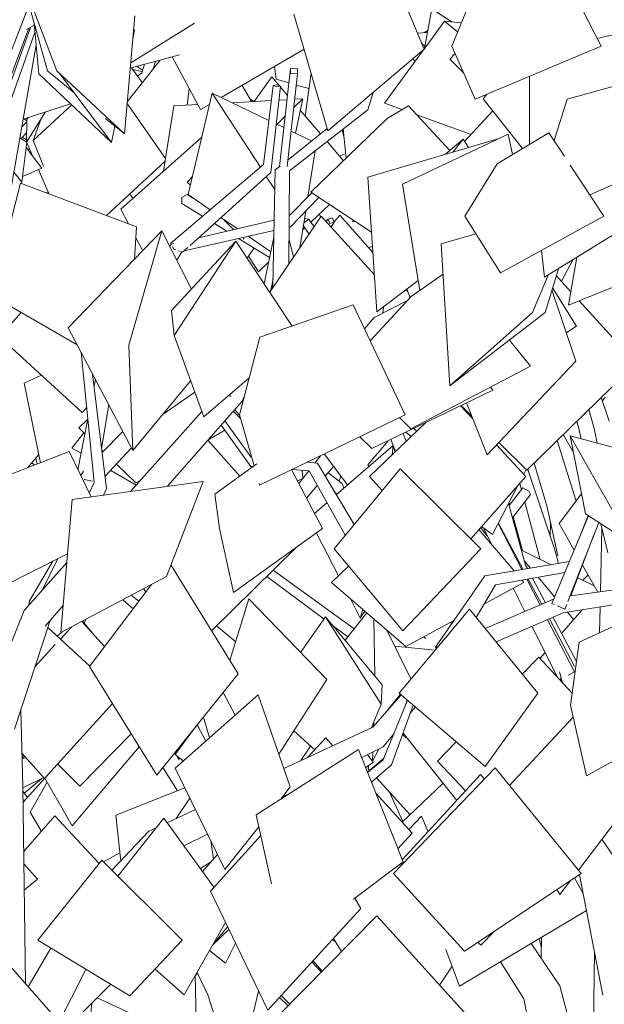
# Model space of a CAD drawing. Header units: millimetres. Extents: x -76432 to -27350, y -300 to 6935.
# Tile 21 of 75: x -72218 to -71102, y 1854 to 3733. Entities that reach past the tile are written whole.
import ezdxf

# ---------------------------------------------------------------- set-up
doc = ezdxf.new("R2010")
doc.units = ezdxf.units.MM
doc.header["$MEASUREMENT"] = 0
doc.layers.add('Nouveau_VRD _ Végétation.VRD', color=7, linetype='Continuous')

# ---------------------------------------------------------------- blocks, each defined once
blk = doc.blocks.new('Élément de coupe_43')
at = {"layer": 'Nouveau_VRD _ Végétation.VRD', "color": 7, "linetype": 'Continuous', "lineweight": 15}
for p, q in [((-71984, 3633.5), (-72002.2, 3637.7)), ((-71770.1, 3576.8), (-71778.2, 3581.1)), ((-71211.2, 2802.3), (-71236, 2886.6)), ((-71196.8, 2720.9), (-71248.3, 2874.6)), ((-71260.5, 2836), (-71263.6, 2847.6)), ((-71282.7, 2807.1), (-71283.9, 2811.3)), ((-71225.8, 2707.1), (-71254.1, 2812.2)), ((-71191.1, 2709.7), (-71211.2, 2802.3)), ((-71258.6, 2719.6), (-71276.3, 2783.8)), ((-71205.3, 2746.2), (-71204.7, 2772)), ((-71225, 2703.1), (-71225.8, 2707.1)), ((-71189.8, 2695.1), (-71196.8, 2720.9)), ((-71143, 2663), (-71133.1, 2673.1)), ((-72209.4, 2256.9), (-72176.3, 2284.3)), ((-71222.3, 1962.4), (-71226.4, 1979.2)), ((-71222.5, 1941), (-71222.1, 1981.8)), ((-71187.3, 1888.9), (-71242, 1969.9)), ((-71255.6, 1864.5), (-71300.4, 1935.1)), ((-71138.4, 1707.3), (-71187.3, 1888.9)), ((-71705.6, 1850.7), (-71722, 1867)), ((-71208.7, 1625.6), (-71255.6, 1864.5)), ((-72089.2, 1762.8), (-72080.3, 1855.5))]:
    blk.add_line(p, q, dxfattribs=at)
blk = doc.blocks.new('Élément de coupe_44')
at = {"layer": 'Nouveau_VRD _ Végétation.VRD', "color": 7, "linetype": 'Continuous', "lineweight": 15}
for p, q in [((-71458.6, 3706.7), (-71439.6, 3708.2)), ((-71446.3, 3707.6), (-71438.9, 3712)), ((-71672.9, 3548.7), (-71661.7, 3630.4)), ((-71598.7, 3506.9), (-71602.4, 3522.5)), ((-71607.8, 3472.4), (-71595.5, 3477.2)), ((-71643.8, 3355.9), (-71645.6, 3361.7)), ((-71551.3, 3297.1), (-71544.6, 3300.7)), ((-72209.4, 3039.2), (-72176.4, 3054.3)), ((-72177.7, 2887.3), (-72209.4, 3039.2)), ((-71798.1, 2978.4), (-71798, 2978.4)), ((-71514.3, 2929.3), (-71553.3, 2883.3)), ((-71654.5, 2886.5), (-71643.6, 2900.6)), ((-71592.1, 2844.9), (-71636.9, 2903.9)), ((-71634.8, 2861.4), (-71618.8, 2880.1)), ((-71551.2, 2880.4), (-71553.3, 2883.3)), ((-71687.7, 2852.9), (-71677.3, 2857)), ((-71684.8, 2847.3), (-71665.8, 2871.9)), ((-71677.3, 2857), (-71678.8, 2872.8)), ((-71670.3, 2819.8), (-71649.6, 2844.1)), ((-71325.4, 2747.7), (-71338.2, 2763.6)), ((-71243, 2686.1), (-71254.9, 2700.3)), ((-71197, 2631.2), (-71228.4, 2668.7)), ((-71160.7, 2587.8), (-71172.5, 2601.8)), ((-71345, 2589.9), (-71346.2, 2592.3)), ((-71862.7, 2356), (-71878.8, 2387.3)), ((-71855.7, 2362.2), (-71867.2, 2401.8)), ((-71383.8, 2242.5), (-71486.1, 2371.2)), ((-71681.2, 2319), (-71662.5, 2346.5)), ((-71557.6, 2305.4), (-71543.1, 2315.1)), ((-71543.1, 2315.1), (-71543.9, 2318.5)), ((-71488, 2201.3), (-71410, 2275.4)), ((-71475.2, 2187.2), (-71451.3, 2213)), ((-71438.2, 2183.2), (-71451.3, 2213)), ((-71142.7, 2065.2), (-71159.2, 2094.8)), ((-71378.8, 1888.4), (-71136.4, 2032.8)), ((-71603.5, 1954.5), (-71619, 1979.4)), ((-71378.8, 1888.4), (-71404.3, 1958.1)), ((-71416.4, 1890.1), (-71392.7, 1926.4))]:
    blk.add_line(p, q, dxfattribs=at)
blk = doc.blocks.new('Élément de coupe_45')
at = {"layer": 'Nouveau_VRD _ Végétation.VRD', "color": 7, "linetype": 'Continuous', "lineweight": 15}
for p, q in [((-71446, 3676.2), (-71524.4, 3865.7)), ((-71108, 3681.9), (-71196.6, 3853.6)), ((-71336.8, 3820.6), (-71393.4, 3681.9)), ((-71630, 3520.8), (-71694.3, 3743)), ((-71115.7, 3696.7), (-70993.8, 3725)), ((-71630, 3520.8), (-71446, 3676.2)), ((-71348.7, 3581), (-71393.4, 3681.9)), ((-71348.7, 3581), (-71108, 3681.9)), ((-71244.7, 3494.8), (-71245.1, 3624.4)), ((-71172.9, 3580.7), (-71046.5, 3616.1)), ((-71333.3, 3581.8), (-71327, 3590.1)), ((-71258, 3486.9), (-71333.3, 3581.8)), ((-71172.9, 3580.7), (-71198, 3501.9)), ((-71487.2, 3418.8), (-71285.7, 3514.4)), ((-71306.9, 3457.7), (-71207.8, 3516.9)), ((-71277.3, 3475.4), (-71285.7, 3514.4)), ((-71178.3, 3472.1), (-71207.8, 3516.9)), ((-71553.2, 3431.9), (-71307.5, 3504.7)), ((-71404.9, 3475.8), (-71371.7, 3504.8)), ((-71391.4, 3479.8), (-71371.7, 3504.8)), ((-71361.6, 3488.7), (-71371.7, 3504.8)), ((-71307.7, 3504), (-71307.5, 3504.7)), ((-71306.9, 3457.7), (-71368.5, 3358)), ((-71129.8, 3398.4), (-70975.3, 3467.4)), ((-71103.1, 3358), (-71167.2, 3455.2)), ((-71536.4, 3175.1), (-71553.2, 3431.9)), ((-71454.5, 3215.6), (-71487.2, 3418.8)), ((-71300.1, 3249.9), (-71368.5, 3358)), ((-71300.1, 3249.9), (-71103.1, 3358)), ((-71216.3, 3241.1), (-71039.8, 3350.4)), ((-72124.9, 3144.5), (-71946.4, 3329.5)), ((-72009.5, 3111.5), (-71946.4, 3329.5)), ((-71890, 3218.6), (-71946.4, 3329.5)), ((-71927.9, 3177.8), (-71805.4, 3309.8)), ((-71922.9, 3130), (-71805.4, 3309.8)), ((-71697.8, 3148), (-71805.4, 3309.8)), ((-71413.3, 3305.1), (-71347.2, 3324.3)), ((-71396.9, 3033.7), (-71413.3, 3305.1)), ((-71216.3, 3241.1), (-71222.1, 3292.7)), ((-71170.2, 3187.7), (-71154.8, 3279.2)), ((-71215.3, 3173.7), (-71189.9, 3257.4)), ((-71170.2, 3187.7), (-70994.6, 3259.4)), ((-71536.4, 3175.1), (-71457.6, 3234.7)), ((-71470.8, 3204.2), (-71409.7, 3246.8)), ((-71239.3, 3173.7), (-71209.3, 3245.4)), ((-71472.5, 3202.4), (-71479, 3218.5)), ((-71156.8, 3080.8), (-71202.2, 3216.9)), ((-71155, 3147.6), (-71200.9, 3221.2)), ((-71470.8, 3204.2), (-71549.1, 3120.1)), ((-71541.5, 3164.2), (-71477.5, 3197.1)), ((-71922.9, 3130), (-71927.9, 3177.8)), ((-71759.6, 3126.7), (-71581.3, 3188.3)), ((-71482.3, 2978.6), (-71581.3, 3188.3)), ((-71541.5, 3164.2), (-71559.8, 3142.7)), ((-71396.9, 3033.7), (-71239.3, 3173.7)), ((-71396.9, 3033.7), (-71215.3, 3173.7)), ((-72001.7, 2910.3), (-72124.9, 3144.5)), ((-71174.9, 3134.9), (-71155, 3147.6)), ((-71866.4, 2974.6), (-71922.9, 3130)), ((-71759.6, 3126.7), (-71798.1, 2978.6)), ((-71243.3, 3071.3), (-71283.3, 3121.3)), ((-72001.7, 2910.3), (-72009.5, 3111.5)), ((-71471.2, 2951.9), (-71243.3, 3071.3)), ((-71325.8, 2902.1), (-71156.8, 3080.8)), ((-71866.4, 2974.6), (-71779.7, 3049.2)), ((-72001.7, 2910.3), (-71891.5, 3043.7)), ((-71545.5, 2914.3), (-71314.6, 3025.9)), ((-71314.6, 3025.9), (-71319.1, 3031.6)), ((-71325.8, 2902.1), (-71365.3, 3001.4)), ((-71770.4, 2881.3), (-71798.1, 2978.6)), ((-71759.9, 2844.4), (-71482.3, 2978.6)), ((-71471.2, 2951.9), (-71493.3, 2973.3)), ((-71545.5, 2914.3), (-71568.5, 2936.9)), ((-71845.6, 2827), (-71765.4, 2884.9)), ((-71617.9, 2723.1), (-71491.5, 2875.3)), ((-71337.7, 2723.1), (-71491.5, 2875.3)), ((-71639.6, 2761.5), (-71698.8, 2874)), ((-72117.5, 2817.1), (-71867.9, 2851.7)), ((-71937.5, 2670.1), (-71867.9, 2851.7)), ((-71759.9, 2844.4), (-71760.8, 2847.7)), ((-71845.6, 2827), (-71836.3, 2761.5)), ((-72139, 2563.5), (-72117.5, 2817.1)), ((-71809.5, 2639.5), (-71836.3, 2761.5)), ((-71809.5, 2639.5), (-71639.6, 2761.5)), ((-71486.9, 2566.2), (-71617.9, 2723.1)), ((-71486.9, 2566.2), (-71337.7, 2723.1)), ((-72139, 2563.5), (-71937.5, 2670.1)), ((-71150.3, 2544.8), (-71060.3, 2586.1)), ((-71150.3, 2544.8), (-71166.5, 2424.9)), ((-71921.2, 2304.4), (-71762.5, 2444.5)), ((-71701.3, 2268.5), (-71762.5, 2444.5)), ((-71136.1, 2289.9), (-71166.5, 2424.9)), ((-71136.1, 2289.9), (-70891.8, 2424.9)), ((-71283.3, 2271.6), (-71161.3, 2401.8)), ((-71766.6, 2215.5), (-71571.2, 2339.8)), ((-71486.3, 2125.7), (-71571.2, 2339.8)), ((-71826, 2110.8), (-71921.2, 2304.4)), ((-71504.2, 2103.5), (-71310.4, 2304.8)), ((-71146.2, 2103.5), (-71310.4, 2304.8)), ((-71719.6, 2245.4), (-71701.3, 2268.5)), ((-71151.6, 2110), (-71057.4, 2233.7)), ((-71737.3, 2083.5), (-71766.6, 2215.5)), ((-71826, 2110.8), (-71761.5, 2192.4)), ((-71853.8, 2069.9), (-71757.8, 2175.7)), ((-71580.9, 2054.3), (-71486.3, 2125.7)), ((-71369, 1955.2), (-71504.2, 2103.5)), ((-71369, 1955.2), (-71146.2, 2103.5)), ((-71187.2, 2063.1), (-71167, 2089.7)), ((-71744.4, 1842.6), (-71853.8, 2069.9)), ((-71187.2, 2063.1), (-71192.7, 2072.6)), ((-71566.5, 2036.6), (-71578.2, 2056.3)), ((-71744.4, 1842.6), (-71566.5, 2036.6))]:
    blk.add_line(p, q, dxfattribs=at)
blk = doc.blocks.new('Élément de coupe_46')
at = {"layer": 'Nouveau_VRD _ Végétation.VRD', "color": 7, "linetype": 'Continuous', "lineweight": 15}
for p, q in [((-71984.6, 3631.4), (-71979.5, 3647.7)), ((-71963, 3638.9), (-71958.8, 3653.2)), ((-71992.8, 3624.9), (-71984.6, 3631.4)), ((-72202, 3484.2), (-72199.3, 3486.6)), ((-72167.1, 3402.5), (-72163.5, 3403.3)), ((-72162.6, 3400.7), (-72162.5, 3400.9)), ((-72001.1, 3392.3), (-72008.2, 3399.8)), ((-71161.1, 2906.5), (-71180.6, 2940.8)), ((-71156.2, 2813.7), (-71192.1, 2929.6)), ((-72203, 2877.4), (-72181, 2903.2)), ((-72184.1, 2884.8), (-72187.2, 2896)), ((-71283.9, 2805.5), (-71257.9, 2839.4)), ((-71257.9, 2839.4), (-71245.9, 2833.1)), ((-71612.6, 2827.2), (-71618, 2833.2)), ((-71277.5, 2782.2), (-71243, 2826.3)), ((-71245.9, 2833.1), (-71243, 2826.3)), ((-71203.7, 2692.7), (-71260.5, 2720.5)), ((-71121.5, 2652.5), (-71152.9, 2667.9)), ((-71990.4, 2622.9), (-72004.8, 2634.5)), ((-72001.4, 2608.4), (-72021, 2625.9)), ((-71920.9, 2330.3), (-71886.2, 2378.1)), ((-71480.2, 2362.5), (-71487.1, 2368.6)), ((-71480.2, 2362.5), (-71479.9, 2363.3)), ((-71905.5, 2318.2), (-71920.9, 2330.3)), ((-71919.2, 2332.7), (-71920.3, 2335.6)), ((-71911.1, 2343.9), (-71910.4, 2348)), ((-72213.4, 2321.5), (-72206.2, 2324.8)), ((-71914.7, 2320.9), (-71917.2, 2327.4)), ((-71914.7, 2320.9), (-71914, 2324.9)), ((-71914.7, 2320.9), (-71912.1, 2323.4)), ((-71552.9, 2302.9), (-71552.4, 2308.9)), ((-71550.4, 2300.1), (-71552.9, 2302.9)), ((-72212, 2266.6), (-72171.8, 2286.6)), ((-71472.9, 2215.6), (-71537.1, 2285.7)), ((-72203, 2248.5), (-72211.9, 2260.2)), ((-71486.8, 2202.5), (-71512, 2258.3)), ((-71849, 1967.3), (-71820.9, 2001.5)), ((-71615.1, 1973.2), (-71621.1, 1977)), ((-71640.5, 1916.8), (-71658, 1936.8)), ((-71642, 1915.3), (-71660, 1934.7))]:
    blk.add_line(p, q, dxfattribs=at)
blk = doc.blocks.new('Élément de coupe_47')
at = {"layer": 'Nouveau_VRD _ Végétation.VRD', "color": 7, "linetype": 'Continuous', "lineweight": 15}
for p, q in [((-71983, 3636.5), (-71994.6, 3643.7)), ((-71728.6, 3619.3), (-71731.6, 3643.5)), ((-71704, 3612.2), (-71728.6, 3619.3)), ((-71665.7, 3601.1), (-71689.7, 3608)), ((-72213.6, 3528.5), (-72204.1, 3538)), ((-72204.1, 3539.7), (-72209.5, 3543.6)), ((-72215.2, 3505.9), (-72204.4, 3517)), ((-72204.6, 3503.2), (-72213, 3508.2)), ((-71105.7, 3005.3), (-71100.8, 3012.2)), ((-72194.3, 2887), (-72194.4, 2887.5)), ((-72189.6, 2882.6), (-72194.3, 2887)), ((-71602.1, 2847.9), (-71629.2, 2867.9)), ((-71599.2, 2838.8), (-71602.1, 2847.9)), ((-72094.9, 2581.2), (-72091.4, 2588.6)), ((-72213.4, 2323.6), (-72208.6, 2327.4)), ((-71848.9, 1967.5), (-71818.6, 1996.7)), ((-71824.8, 1932.5), (-71855.4, 1956.2)), ((-71824.8, 1932.5), (-71806, 1970.5)), ((-71702.2, 1854.1), (-71718.6, 1870.7))]:
    blk.add_line(p, q, dxfattribs=at)
blk = doc.blocks.new('Élément de coupe_48')
at = {"layer": 'Nouveau_VRD _ Végétation.VRD', "color": 7, "linetype": 'Continuous', "lineweight": 15}
for p, q in [((-71444.4, 3682.4), (-71450.6, 3687.5)), ((-72006.9, 3640.4), (-71912.6, 3665.6)), ((-71833, 3584.2), (-71675.1, 3676.5)), ((-72012.6, 3575.8), (-71949.9, 3655.6)), ((-71872.5, 3561.1), (-71926.7, 3661.8)), ((-71463, 3653.6), (-71467.8, 3657.8)), ((-71983.8, 3612.5), (-72004.6, 3641)), ((-71770.2, 3576.6), (-71736.7, 3623.4)), ((-71722.2, 3606.4), (-71736.7, 3623.4)), ((-71898.2, 3569.7), (-71894.2, 3601.5)), ((-71775.4, 3576.3), (-71793.3, 3607.4)), ((-71706.6, 3588.2), (-71720.3, 3604.2)), ((-72211, 3543.1), (-72120.6, 3572.2)), ((-72192.3, 3502), (-72118.3, 3570)), ((-71939.5, 3467.9), (-72012.8, 3572.8)), ((-71923.3, 3568.3), (-71877.7, 3570.8)), ((-71872.5, 3561.1), (-71855.3, 3571.1)), ((-71812.4, 3574.3), (-71737.7, 3578.4)), ((-71723.1, 3579.2), (-71707.5, 3580)), ((-71694.5, 3564.9), (-71677.7, 3581.6)), ((-71692.7, 3580.8), (-71677.7, 3581.6)), ((-71691.5, 3516.3), (-71677.7, 3581.6)), ((-72204.6, 3499.2), (-72168.4, 3556.8)), ((-71943.4, 3443.6), (-71923.3, 3568.3)), ((-71643.9, 3514.7), (-71682.3, 3559.7)), ((-72204.6, 3499.2), (-72204, 3542.8)), ((-72204, 3542.8), (-72201.3, 3546.3)), ((-72192.3, 3502), (-72176.6, 3543.9)), ((-71726.5, 3533.1), (-71711.1, 3548.4)), ((-71594.6, 3468.7), (-71600.5, 3524)), ((-72193.4, 3473), (-72204.2, 3498)), ((-72172.5, 3453.4), (-72192.3, 3502)), ((-72024.9, 3371.2), (-71870.2, 3508.6)), ((-71600.1, 3463.5), (-71631.3, 3500)), ((-72175.4, 3449.4), (-72205.4, 3488.6)), ((-72052.1, 3359.1), (-71940.3, 3462.6)), ((-72212.4, 3433.7), (-72175.4, 3449.4)), ((-72162.4, 3400.7), (-72182.1, 3446.6)), ((-71898, 3422.9), (-71896.9, 3424.1)), ((-71892.1, 3416.8), (-71898, 3422.9)), ((-71896.9, 3424.1), (-71888.3, 3432.5)), ((-71908.4, 3393.3), (-71898.3, 3399.3)), ((-71908.1, 3382), (-71908.4, 3393.3)), ((-71868.7, 3357.7), (-71908.1, 3382)), ((-71885.9, 3391.7), (-71898.3, 3399.3)), ((-72010.2, 3343.3), (-72024.9, 3371.2)), ((-71662.2, 3346.1), (-71626.3, 3379.8)), ((-71810, 3332.2), (-71830.1, 3352.9)), ((-71675.4, 3345.1), (-71666.1, 3351.7)), ((-71666.1, 3351.7), (-71674.1, 3353.6)), ((-71656.1, 3337.5), (-71666.1, 3351.7)), ((-71617.9, 3347), (-71607, 3359.7)), ((-71543.8, 3288.7), (-71607, 3359.7)), ((-71581.8, 3346.7), (-71582.2, 3350.8)), ((-71581.8, 3346.7), (-71579.7, 3349.1)), ((-71581.8, 3346.7), (-71579.2, 3348.7)), ((-71822.6, 3329.3), (-71846.3, 3343.9)), ((-71677.5, 3331.6), (-71673.6, 3335.3)), ((-71665.6, 3323.6), (-71676.3, 3339.3)), ((-71982.9, 3291.7), (-71996, 3316.4)), ((-71740.9, 3278.9), (-71799.9, 3315.3)), ((-71790.9, 3314), (-71790.5, 3314.4)), ((-71790.5, 3314.4), (-71789.4, 3315.5)), ((-71783.9, 3277.5), (-71770.6, 3297.2)), ((-71762.3, 3251.8), (-71781.1, 3281.7)), ((-71762.3, 3251.8), (-71742.8, 3270.2)), ((-71162.3, 3274.1), (-71162.2, 3274.6)), ((-71477, 3213.6), (-71480.4, 3217.4)), ((-71092.8, 2966.6), (-71108, 3012)), ((-71807.6, 2988.5), (-71798, 2978.3)), ((-71121.8, 2952.8), (-71131.5, 2989)), ((-72104.9, 2953.7), (-72087.9, 2970.3)), ((-71796.1, 2971.7), (-71810.3, 2985.5)), ((-72093.3, 2942.5), (-72104.9, 2953.7)), ((-71776.8, 2880.2), (-71833.3, 2959.2)), ((-71776.9, 2898.6), (-71826.1, 2967.4)), ((-71151, 2952.4), (-71154.8, 2966.1)), ((-71146.5, 2933.1), (-71151, 2952.4)), ((-71115.7, 2924.9), (-71121.8, 2952.8)), ((-72118, 2915.3), (-72095.2, 2944.4)), ((-71858.7, 2930.2), (-71826.2, 2949.4)), ((-71500.5, 2908.5), (-71509.4, 2931.7)), ((-71480, 2928), (-71485.9, 2943.1)), ((-71470.6, 2937), (-71480.7, 2945.6)), ((-72100.5, 2905.2), (-72118, 2915.3)), ((-71797.7, 2861.5), (-71858.8, 2930.1)), ((-71613.8, 2826.1), (-71505.3, 2920.2)), ((-71507.1, 2902.3), (-71505.3, 2920.2)), ((-71502, 2907.1), (-71505.3, 2920.2)), ((-72058.6, 2908.9), (-72061, 2911.2)), ((-71775.3, 2898.5), (-71776.9, 2898.6)), ((-71996.4, 2848.6), (-72033.3, 2884.4)), ((-71772.3, 2879.9), (-71776.8, 2880.2)), ((-71649.6, 2886.1), (-71669.7, 2888)), ((-71579.7, 2769.1), (-71649.6, 2886.1)), ((-71995.6, 2844.7), (-72044, 2872.7)), ((-71665.1, 2871.8), (-71698.1, 2874.3)), ((-71596.4, 2749), (-71665.1, 2871.8)), ((-71255.9, 2865.5), (-71251.4, 2874.2)), ((-71996.4, 2848.6), (-71987.2, 2854)), ((-71315.6, 2750), (-71267.1, 2843.7)), ((-71188.5, 2771.5), (-71145.4, 2827.9)), ((-71654.9, 2790.5), (-71631.2, 2811.1)), ((-71252.5, 2691.8), (-71285, 2809.2)), ((-71315.6, 2750), (-71336.4, 2765.6)), ((-71316.7, 2730.3), (-71332.9, 2763)), ((-71259.5, 2683.3), (-71304.6, 2771.1)), ((-71257.1, 2683.7), (-71304.1, 2772.2)), ((-71159.8, 2720.5), (-71188.5, 2771.5)), ((-71109.3, 2641.3), (-71106.7, 2762.3)), ((-71095.7, 2715.6), (-71108.6, 2770.7)), ((-71609.4, 2671.7), (-71651.4, 2753)), ((-71274.5, 2680.7), (-71341.7, 2759.7)), ((-71851.6, 2566.6), (-71690, 2725.3)), ((-71590.2, 2690), (-71622.8, 2658.9)), ((-71249, 2685.1), (-71252.5, 2691.8)), ((-71114.7, 2640.5), (-71143.8, 2692)), ((-71637, 2588.8), (-71746.3, 2670)), ((-71579.5, 2570.1), (-71733.8, 2682.3)), ((-71481, 2536.4), (-71622.8, 2658.9)), ((-71331.1, 2618), (-71255.9, 2658.9)), ((-71255.9, 2658.9), (-71259.5, 2663.1)), ((-71224.7, 2615.7), (-71250, 2664.8)), ((-71221.7, 2617), (-71247.3, 2665.3)), ((-71214.6, 2620), (-71239.3, 2666.7)), ((-71977.1, 2640.5), (-71981.3, 2647)), ((-71253.8, 2603.3), (-71276, 2648)), ((-71114.9, 2640.5), (-71114.8, 2640.7)), ((-71567.8, 2590.9), (-71586.8, 2627.8)), ((-71111.1, 2562.7), (-71110, 2611.9)), ((-71596.5, 2548.4), (-71555.4, 2600.7)), ((-71567.8, 2590.9), (-71563.1, 2607.3)), ((-71567.8, 2590.9), (-71559.1, 2603.9)), ((-71183.6, 2561.5), (-71144.7, 2606.3)), ((-72077.9, 2561.1), (-72098.1, 2585.1)), ((-71805.4, 2545.7), (-71842.2, 2575.9)), ((-71591.4, 2554.9), (-71618.9, 2575.3)), ((-71540, 2480.6), (-71541.7, 2588.8)), ((-71481, 2536.4), (-71389, 2586.4)), ((-71393.4, 2580.2), (-71396.3, 2582.5)), ((-71191.4, 2477.2), (-71239.8, 2575)), ((-71159.3, 2488.3), (-71210.4, 2587.7)), ((-71158.9, 2498.5), (-71207, 2589.2)), ((-71155.3, 2508), (-71199.9, 2592.2)), ((-72146.1, 2556.2), (-72145.6, 2557.2)), ((-71471.1, 2474.8), (-71517.4, 2567.8)), ((-71512.1, 2563.3), (-71515.2, 2563.6)), ((-71425.3, 2529.4), (-71502, 2537)), ((-71443, 2551.5), (-71446.9, 2554.9)), ((-71225.3, 2513.6), (-71215.2, 2525.2)), ((-71258.7, 2483.8), (-71227.4, 2515.9)), ((-71163.5, 2447.3), (-71227.4, 2515.9)), ((-71182.2, 2467.4), (-71187.4, 2488.4)), ((-71171.2, 2482), (-71159.3, 2488.3)), ((-71159.3, 2488.3), (-71157.9, 2488.8)), ((-71187.8, 2473.3), (-71184.2, 2475.2)), ((-71184.8, 2474), (-71187.6, 2473.1)), ((-71183.7, 2468.9), (-71186, 2473.6)), ((-71542.3, 2384.7), (-71542.1, 2391.9)), ((-71420.6, 2318), (-71384.8, 2354.7)), ((-72117.3, 2194.3), (-71989.6, 2344.9)), ((-71544.4, 2317.5), (-71554, 2330.1)), ((-71544.4, 2317.5), (-71532.4, 2340.8)), ((-71544.4, 2317.5), (-71543.8, 2335.1)), ((-71366.9, 2260.9), (-71420.6, 2318)), ((-71916.3, 2261.4), (-71944.6, 2305.5)), ((-72211.6, 2239.1), (-72169.8, 2285)), ((-72165.6, 2277.8), (-72197.7, 2220.6)), ((-72117.3, 2194.3), (-72169.8, 2285.1)), ((-72034.5, 2214.5), (-71902.7, 2266.8)), ((-71919.3, 2208.1), (-71892.9, 2246.9)), ((-72176.4, 2183.5), (-72197.7, 2220.6)), ((-72025, 2127.2), (-72034.5, 2214.5)), ((-71847.9, 2130.6), (-71853.3, 2166.4)), ((-71083.3, 2134.5), (-71106.6, 2169.1)), ((-72057.6, 2125.4), (-72026.7, 2143)), ((-71872.8, 2112.7), (-71851.5, 2126.5)), ((-71151.5, 2109.9), (-71151.5, 2110)), ((-71104.7, 1871.2), (-71149.8, 2101.1)), ((-71131.2, 1016.3), (-71121, 1954.5))]:
    blk.add_line(p, q, dxfattribs=at)
blk = doc.blocks.new('Élément de coupe_49')
at = {"layer": 'Nouveau_VRD _ Végétation.VRD', "color": 7, "linetype": 'Continuous', "lineweight": 15}
for p, q in [((-72164.8, 3635), (-72213, 3808.8)), ((-72146.6, 3635), (-72213, 3808.8)), ((-72287.8, 3534.7), (-72199.8, 3761.3)), ((-72018, 3514.7), (-71998, 3739.8)), ((-71445.2, 3678), (-71431.2, 3753.6)), ((-71392.4, 3728.2), (-71431.2, 3753.6)), ((-72204.9, 3713.7), (-72189.7, 3722)), ((-72181.4, 3629.6), (-72190.1, 3726.3)), ((-72005.9, 3650.5), (-71884.2, 3726)), ((-71446.2, 3676.6), (-71407.4, 3729.6)), ((-71375.1, 3726.7), (-71407.4, 3729.6)), ((-71382.1, 3709.6), (-71407.4, 3729.6)), ((-72273.4, 3522.1), (-72200.2, 3716.3)), ((-72262.2, 3537.3), (-72197.1, 3718)), ((-72245.8, 3546.6), (-72188.5, 3708)), ((-72001.9, 3696.6), (-71998.4, 3713.4)), ((-71998.4, 3713.4), (-72000.3, 3714.2)), ((-72240.8, 3371.8), (-72186.4, 3685)), ((-71521.9, 3573.3), (-71447.3, 3675)), ((-71396.7, 3657.4), (-71387.1, 3667.7)), ((-71370.8, 3631.1), (-71396.7, 3657.4)), ((-72042.4, 3498.1), (-72181.4, 3629.6)), ((-72113.8, 3593.2), (-72164.8, 3635)), ((-72018, 3514.7), (-72146.6, 3635)), ((-72141.2, 3629.6), (-72141.3, 3630.1)), ((-72042.4, 3498.1), (-72141.2, 3629.6)), ((-71721.8, 3452.6), (-71700.9, 3639.5)), ((-71707.1, 3452.2), (-71687.3, 3629.5)), ((-71687.3, 3638.8), (-71700.9, 3639.5)), ((-71700.9, 3639.5), (-71700.8, 3630.3)), ((-71700.8, 3630.3), (-71687.3, 3629.5)), ((-71687.3, 3629.5), (-71687.3, 3638.8)), ((-71726.8, 3608.3), (-71734.2, 3607.4)), ((-71720.2, 3605.6), (-71726.8, 3608.3)), ((-71896.4, 3398.9), (-71850.3, 3592.5)), ((-71742.2, 3540.6), (-71850.3, 3592.5)), ((-71758.4, 3451), (-71850.3, 3592.5)), ((-71752.4, 3456.1), (-71734.2, 3607.4)), ((-71738.7, 3441.1), (-71720.2, 3605.6)), ((-71734.2, 3607.4), (-71727.5, 3604.7)), ((-71727.5, 3604.7), (-71720.2, 3605.6)), ((-71553.2, 3560.8), (-71543.5, 3593.8)), ((-71328.6, 3588), (-71329.5, 3589)), ((-71487.9, 3561.1), (-71521.9, 3573.3)), ((-71703.1, 3444.1), (-71553.2, 3560.8)), ((-71516.5, 3543.8), (-71476.1, 3568.2)), ((-71396.7, 3483), (-71476.1, 3568.2)), ((-71368.7, 3500), (-71315.2, 3559)), ((-72018, 3514.7), (-72053.8, 3544)), ((-71713.5, 3526.8), (-71728.3, 3533.9)), ((-71516.5, 3543.8), (-71662.4, 3403.6)), ((-71356.3, 3513.7), (-71460.2, 3551.1)), ((-72042.4, 3498.1), (-72036, 3529.4)), ((-71705.6, 3465.5), (-71631.2, 3524.8)), ((-71660.6, 3501.4), (-71699.5, 3520.1)), ((-72204.1, 3498.8), (-72217.3, 3507.2)), ((-72204.1, 3498.8), (-72213.8, 3422.6)), ((-71667.6, 3394.6), (-71653.7, 3482.6)), ((-71261, 3485.1), (-71259.2, 3488.5)), ((-72213.8, 3422.6), (-72228.7, 3441.8)), ((-71929.5, 3306.3), (-71752.4, 3456.1)), ((-71892.7, 3302), (-71738.7, 3441.1)), ((-71734.5, 3225.6), (-71730.2, 3445.9)), ((-71730.2, 3445.9), (-71720.8, 3453.4)), ((-71703.9, 3266.7), (-71703.1, 3444.1)), ((-72271.1, 3206), (-72216, 3420.9)), ((-71994.6, 3337.5), (-72216, 3420.9)), ((-72214.3, 3420.2), (-72213.8, 3422.6)), ((-71730.9, 3408.7), (-71747.1, 3433.6)), ((-71703.5, 3358.5), (-71660.1, 3402.1)), ((-71546.3, 3327.1), (-71662.4, 3403.6)), ((-71854.4, 3369.8), (-71896.4, 3398.9)), ((-71701, 3337.6), (-71646.7, 3393.3)), ((-71682.9, 3297.9), (-71671.9, 3367.4)), ((-71876.4, 3316.7), (-71732.1, 3350.4)), ((-71802.7, 3333.9), (-71833.6, 3355.4)), ((-71740.6, 3212.4), (-71642.3, 3358)), ((-71541, 3246.1), (-71642.3, 3358)), ((-71632.7, 3347.4), (-71629.2, 3352.3)), ((-71620.7, 3354.7), (-71629.2, 3352.3)), ((-71629.2, 3352.3), (-71626.1, 3343.8)), ((-71626.1, 3343.8), (-71617.6, 3346.1)), ((-71623.4, 3337), (-71617.6, 3346.1)), ((-71617.6, 3346.1), (-71620.7, 3354.7)), ((-71998.7, 3275.3), (-71994.6, 3337.5)), ((-71904, 3291.8), (-71732.5, 3330.5)), ((-71703.6, 3337), (-71701, 3337.6)), ((-71738.7, 3289.4), (-71781.7, 3319.3)), ((-71751.5, 3228.9), (-71732.7, 3317.6)), ((-71695.4, 3279.3), (-71703.7, 3313.2)), ((-71931.5, 3300.2), (-71928.8, 3304.5)), ((-71929.5, 3306.3), (-71928.6, 3304.6)), ((-71928.8, 3304.5), (-71924.1, 3305.6)), ((-71926, 3299.4), (-71923.7, 3294.9)), ((-71923.7, 3294.9), (-71920, 3293.7)), ((-71918, 3273.7), (-71908.3, 3289.7)), ((-71913.8, 3291.6), (-71906.9, 3289.2)), ((-71906.9, 3289.2), (-71896.9, 3298.2)), ((-71184, 3233.4), (-71162, 3274.7)), ((-71738.8, 3216.5), (-71734.3, 3237.9)), ((-71165.9, 3213.4), (-71193.9, 3244.3)), ((-71740.7, 3212.5), (-71734.5, 3225.6)), ((-72108.1, 3112.5), (-72271.1, 3206)), ((-71041.8, 3076.9), (-71150, 3195.9)), ((-71525.3, 3172.5), (-71523.9, 3176.4)), ((-71523.9, 3176.4), (-71523.2, 3185.1)), ((-72235, 3151.3), (-72214.7, 3173.7)), ((-72098.8, 2983), (-72233.8, 3107.1)), ((-72075.5, 2849.5), (-72100.7, 3098.5)), ((-71250, 2872.9), (-71052.3, 3066.6)), ((-72052.3, 2838.3), (-72078.5, 3056.3)), ((-72075.7, 3033.2), (-72073.2, 3046.3)), ((-71943.9, 2980.2), (-71883.6, 3022.1)), ((-71816, 3018), (-71816.7, 3014.5)), ((-71816.7, 3014.5), (-71814, 3013.6)), ((-71793.3, 3004.9), (-71790.2, 3012.1)), ((-71792.5, 3006.9), (-71792.1, 3006.8)), ((-71792.1, 3006.8), (-71790.6, 3007.5)), ((-72098.8, 2983), (-72089.9, 2992.4)), ((-72061.4, 2914.6), (-72047.8, 2998)), ((-71935.6, 2842.3), (-71793.3, 3004.9)), ((-71353.1, 2970.7), (-71376.5, 2996)), ((-71355.6, 2977), (-71375.4, 2996.5)), ((-72106.6, 2873.6), (-72087.8, 2970.9)), ((-72006.4, 2832.5), (-71870.2, 2985.1)), ((-71550.4, 2861), (-71441.8, 2964.4)), ((-71460, 2947.1), (-71465.7, 2952.8)), ((-72060.5, 2907), (-72020.8, 2946.7)), ((-71137.8, 2789.7), (-71167.5, 2938.7)), ((-71025.4, 2900.8), (-71167.5, 2938.7)), ((-71082.7, 2789.7), (-71167.5, 2938.7)), ((-72055, 2860.7), (-72004.6, 2915.8)), ((-71251.7, 2861), (-71307.6, 2921.4)), ((-71250, 2872.9), (-71303.5, 2925.7)), ((-72253.4, 2857.7), (-72123.6, 2908.5)), ((-72081.6, 2822.1), (-72123.6, 2908.5)), ((-72101.3, 2862.7), (-72096.2, 2871)), ((-71525.8, 2834.1), (-71550.4, 2861)), ((-71357.1, 2742.3), (-71251.7, 2861)), ((-72094.8, 2855.2), (-72091.2, 2854.6)), ((-72091.2, 2854.6), (-72078.9, 2852.1)), ((-72085.2, 2829.4), (-72075.5, 2849.5)), ((-72057.8, 2825.4), (-72052.3, 2838.3)), ((-71202.3, 2618.6), (-71132.4, 2786.2)), ((-71148.8, 2746.7), (-71132.8, 2786.4)), ((-71075.4, 2749), (-71137.8, 2789.7)), ((-71171.5, 2622.7), (-71112.8, 2773.4)), ((-71165.9, 2633.3), (-71122, 2749.7)), ((-72249.8, 2650.9), (-72126.3, 2713.4)), ((-72209.3, 2605.3), (-72127.7, 2696.7)), ((-72199.3, 2623.5), (-72154.6, 2699.1)), ((-72174.2, 2644.5), (-72145.8, 2703.5)), ((-71800.9, 2484.3), (-71929.1, 2692.2)), ((-71330.3, 2671.3), (-71168.9, 2698.6)), ((-71424.5, 2535.1), (-71330.3, 2671.3)), ((-71309.9, 2654), (-71177.5, 2677.9)), ((-72084.5, 2498.4), (-71966.2, 2655)), ((-71346.5, 2591.8), (-71309.9, 2654)), ((-71166, 2633.3), (-71044, 2650.5)), ((-72200.4, 2615.2), (-72199.3, 2623.5)), ((-72168.9, 2575.6), (-72134.6, 2614.8)), ((-71816.5, 2509.6), (-71780.4, 2627.4)), ((-71631.9, 2473.4), (-71780.4, 2627.4)), ((-71329.6, 2571.1), (-71198.9, 2626.7)), ((-71202.3, 2618.6), (-71198, 2616.8)), ((-71191.4, 2614), (-71177.2, 2608)), ((-71180.7, 2600.5), (-71065.7, 2619.1)), ((-71177.2, 2608), (-71173.8, 2616.7)), ((-72282.8, 2422.2), (-72209.3, 2605.3)), ((-71681.9, 2525.2), (-71633.9, 2593.3)), ((-71525.8, 2463.6), (-71633.9, 2593.3)), ((-71528.1, 2426.7), (-71633.9, 2593.3)), ((-71493.8, 2447.7), (-71359.6, 2607.9)), ((-71229.3, 2447.7), (-71359.6, 2607.9)), ((-71308.7, 2545.3), (-71180.7, 2600.5)), ((-71177.2, 2608), (-71176.1, 2609.6)), ((-72227.6, 2379), (-72159.5, 2586.4)), ((-72160.9, 2584.2), (-72161.3, 2584.3)), ((-72161.2, 2584.4), (-72160.9, 2584.2)), ((-72160.9, 2584.2), (-72160.3, 2585.4)), ((-72140.1, 2550.7), (-72118.5, 2574.3)), ((-72055.6, 2536.6), (-72099.2, 2584.5)), ((-72084, 2499), (-72164, 2572.7)), ((-72146.4, 2556.5), (-72137.6, 2564.2)), ((-72188.6, 2497.8), (-72149.7, 2540.2)), ((-71424.5, 2535.1), (-71420.5, 2535.2)), ((-71423.2, 2532), (-71424.5, 2535.1)), ((-71956.3, 2290.9), (-72084.5, 2498.4)), ((-71956.3, 2290.9), (-71800.9, 2484.3)), ((-71723.2, 2331.4), (-71631.9, 2473.4)), ((-71525.8, 2463.6), (-71528.1, 2426.7)), ((-71806.7, 2405.5), (-71829.4, 2448.9)), ((-71544, 2382.9), (-71489.6, 2444.2)), ((-71520.5, 2409.4), (-71491.3, 2445.6)), ((-71329.3, 2307.3), (-71493.8, 2447.7)), ((-71329.3, 2307.3), (-71229.3, 2447.7)), ((-72170.2, 2284.7), (-72040.8, 2427.7)), ((-71546.1, 2381.9), (-71528.1, 2426.7)), ((-71524.1, 2320.3), (-71477.9, 2434.1)), ((-71508, 2310.7), (-71466.8, 2424.6)), ((-71481.5, 2425.2), (-71478.2, 2434.4)), ((-72212, 2269.3), (-72215.8, 2415)), ((-71472.4, 2409.2), (-71462.7, 2421.2)), ((-72103, 2270.2), (-72005.2, 2370.1)), ((-71713.6, 2303.9), (-71544, 2382.9)), ((-71654.8, 2339.6), (-71694.7, 2375.7)), ((-71523.9, 2345), (-71504, 2369.7)), ((-71668.5, 2324.9), (-71633.7, 2362)), ((-71620.4, 2347.3), (-71633.7, 2362)), ((-72170.2, 2284.7), (-72213.7, 2333.1)), ((-71565.1, 2324.5), (-71523.9, 2345)), ((-72103, 2270.2), (-72145.2, 2312.3)), ((-71554.2, 2296.9), (-71522.8, 2323.5)), ((-71554, 2296.4), (-71524.1, 2320.3)), ((-71546.5, 2277.6), (-71508, 2310.7)), ((-71487.7, 2129.2), (-71338.4, 2292)), ((-71330.7, 2283.6), (-71338.4, 2292)), ((-72206.9, 1893.4), (-72212, 2269.3)), ((-71716.3, 2249.6), (-71701.6, 2256.8)), ((-71468.7, 2180.1), (-71538.3, 2256.8)), ((-71936.6, 2200.1), (-71882.3, 2225.4)), ((-72210.3, 2144.5), (-72150.5, 2213.2)), ((-72066, 2122.5), (-72150.5, 2213.2)), ((-72030.3, 2098.3), (-71942.9, 2208.7)), ((-71847.1, 2077.4), (-71942.9, 2208.7)), ((-72041.7, 2109.6), (-71971.3, 2183.9)), ((-71971.3, 2183.9), (-71957.3, 2190.5)), ((-71763.2, 2190.2), (-71761, 2190.5)), ((-71496.2, 2150.5), (-71468.7, 2180.1)), ((-71904.6, 2156.2), (-71859.4, 2178.6)), ((-72183.4, 1976), (-72061, 2128.8)), ((-71907.4, 1976), (-72061, 2128.8)), ((-71868.6, 2106.9), (-71840.1, 2139.5)), ((-72183.9, 2092.7), (-72210, 2122.1)), ((-71488.5, 2119.8), (-71490.9, 2122.2)), ((-72209.3, 2071.6), (-72183.9, 2092.7)), ((-72149, 1827.2), (-72325.9, 2029)), ((-71723.9, 1832.1), (-71536.3, 2022.8)), ((-71363.9, 1832.1), (-71536.3, 2022.8)), ((-71903.8, 1871.8), (-71824.8, 2009.6)), ((-71338.1, 1966.9), (-71313.3, 1992.3)), ((-72007.4, 1869.7), (-72183.4, 1976)), ((-72007.4, 1869.7), (-71907.4, 1976)), ((-72201.3, 1886.9), (-72158.5, 1961)), ((-71338.1, 1966.9), (-71343.4, 1972.3)), ((-72204.3, 1698.5), (-72091.2, 1920.3)), ((-71903.8, 1871.8), (-71959.4, 1920.8)), ((-72116, 1819.7), (-72044.1, 1891.9))]:
    blk.add_line(p, q, dxfattribs=at)
blk = doc.blocks.new('Élément de coupe_50')
at = {"layer": 'Nouveau_VRD _ Végétation.VRD', "color": 7, "linetype": 'Continuous', "lineweight": 15}
for p, q in [((-71607.8, 2852.1), (-71605.1, 2862)), ((-71882.8, 1908.2), (-71878.5, 1913.1)), ((-71882, 1884.1), (-71882.8, 1908.4)), ((-71858.4, 1871.7), (-71879.3, 1914.6)), ((-71880.6, 1779), (-71882, 1884.1)), ((-71880.6, 1779), (-72069.9, 1865.9)), ((-71804.7, 1701.7), (-71858.4, 1871.7)), ((-71804.7, 1701.7), (-71761.8, 1878.7))]:
    blk.add_line(p, q, dxfattribs=at)

msp = doc.modelspace()

# ---------------------------------------------------------------- block references
at = {"layer": 'Nouveau_VRD _ Végétation.VRD', "lineweight": 0}
for name in ['Élément de coupe_47', 'Élément de coupe_48', 'Élément de coupe_44', 'Élément de coupe_46', 'Élément de coupe_45', 'Élément de coupe_49', 'Élément de coupe_50', 'Élément de coupe_43']:
    msp.add_blockref(name, (0, 0), dxfattribs=at)

doc.saveas('drawing.dxf')
